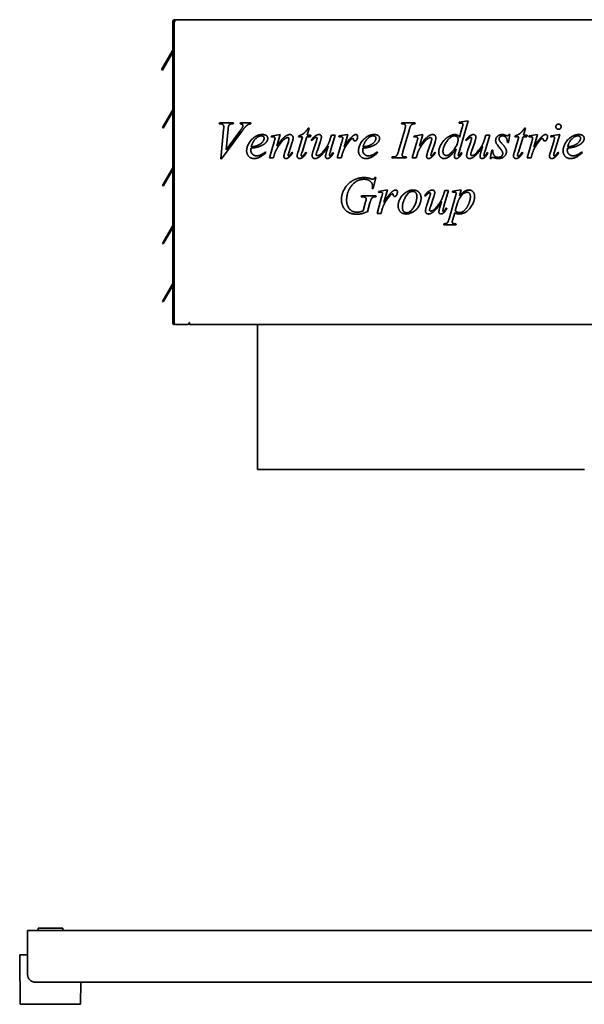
# Model space of a CAD drawing. Header units: millimetres. Extents: x 428 to 1252, y 196 to 992.
# Tile 1 of 2: x 428 to 799, y 196 to 842. Entities that reach past the tile are written whole.
import ezdxf

# ---------------------------------------------------------------- set-up
doc = ezdxf.new("R2010")
doc.units = ezdxf.units.MM
doc.header["$LTSCALE"] = 4
doc.layers.add('Krawędzie widoczne(ISO)', color=7, linetype='Continuous', lineweight=35, true_color=0x262659)

msp = doc.modelspace()

# ---------------------------------------------------------------- linework, layer by layer
at = {"layer": 'Krawędzie widoczne(ISO)'}
for p, q in [((530.02, 840.58), (528.62, 840.58)), ((528.62, 642.86), (528.62, 840.58)), ((529.54, 642.98), (529.54, 840.08)), ((530.02, 841.98), (837.22, 841.98)), ((530.02, 840.58), (530.02, 841.98)), ((528.16, 821.26), (521.26, 809.31)), ((521.87, 808.96), (528.62, 820.66)), ((528.16, 821.26), (528.53, 821.9)), ((521.26, 809.31), (521.87, 808.96)), ((528.53, 782.9), (521.76, 771.18)), ((522.37, 770.83), (528.62, 781.66)), ((722.32, 775.59), (716.39, 755.15)), ((716.5, 774.65), (722.32, 775.59)), ((521.76, 771.18), (522.37, 770.83)), ((559.09, 773.66), (559.26, 774.28)), ((559.71, 773.66), (559.09, 773.66)), ((559.26, 774.28), (568.35, 774.28)), ((560.03, 750.75), (561.93, 769.9)), ((564.91, 770.24), (563.54, 756.52)), ((563.54, 756.52), (572.52, 768.77)), ((568.35, 774.28), (568.16, 773.66)), ((572.77, 773.66), (572.98, 774.28)), ((572.98, 774.28), (579.87, 774.28)), ((579.87, 774.28), (579.7, 773.66)), ((618.17, 770.86), (616.8, 766.23)), ((617.42, 770.86), (618.17, 770.86)), ((676.74, 755.79), (680.74, 769.67)), ((678.6, 773.66), (678.81, 774.28)), ((678.81, 774.28), (687.6, 774.28)), ((683.6, 769.32), (679.61, 755.45)), ((687.6, 774.28), (687.41, 773.66)), ((716.5, 774.03), (716.5, 774.65)), ((716.71, 765.01), (718.32, 770.63)), ((760.09, 770.86), (758.72, 766.23)), ((759.34, 770.86), (760.09, 770.86)), ((573.6, 768.36), (560.65, 750.75)), ((593.16, 765.58), (599, 766.63)), ((593.31, 764.96), (593.16, 765.58)), ((593.93, 765.05), (593.31, 764.96)), ((599, 766.63), (596.8, 758.98)), ((610.76, 755.34), (613.73, 765.14)), ((611.14, 765.14), (611.31, 765.82)), ((613.73, 765.14), (611.14, 765.14)), ((616.46, 765.14), (613.38, 755.17)), ((618.86, 765.14), (616.46, 765.14)), ((616.8, 766.23), (619.14, 766.23)), ((619.14, 766.23), (618.86, 765.14)), ((619.97, 762.63), (619.44, 763)), ((635.19, 766.23), (632.09, 755.97)), ((632.22, 764.82), (632.62, 766.23)), ((632.62, 766.23), (635.19, 766.23)), ((637.52, 765.69), (643.33, 766.63)), ((637.75, 765.07), (637.52, 765.69)), ((643.33, 766.63), (640.96, 758.38)), ((686.79, 765.58), (692.64, 766.63)), ((686.94, 764.96), (686.79, 765.58)), ((687.56, 765.05), (686.94, 764.96)), ((692.64, 766.63), (690.44, 758.98)), ((721.33, 762.63), (720.8, 763)), ((736.55, 766.23), (733.45, 755.97)), ((733.58, 764.82), (733.98, 766.23)), ((733.98, 766.23), (736.55, 766.23)), ((749.8, 766.63), (748.76, 761.42)), ((749.16, 766.63), (749.8, 766.63)), ((752.69, 755.34), (755.66, 765.14)), ((753.07, 765.14), (753.24, 765.82)), ((755.66, 765.14), (753.07, 765.14)), ((758.38, 765.14), (755.3, 755.17)), ((760.79, 765.14), (758.38, 765.14)), ((758.72, 766.23), (761.07, 766.23)), ((761.07, 766.23), (760.79, 765.14)), ((762.07, 765.69), (767.87, 766.63)), ((762.29, 765.07), (762.07, 765.69)), ((767.87, 766.63), (765.51, 758.38)), ((776.5, 765.78), (782.42, 766.72)), ((776.5, 765.13), (776.5, 765.78)), ((782.42, 766.72), (778.83, 754.68)), ((592.05, 751.28), (595.11, 761.91)), ((602.16, 755.07), (604.41, 761.89)), ((607.01, 761.72), (604.66, 754.64)), ((620.89, 756.69), (622.66, 761.93)), ((625.31, 761.69), (623.45, 756.27)), ((636.53, 751.28), (639.55, 761.82)), ((685.68, 751.28), (688.75, 761.91)), ((695.79, 755.07), (698.05, 761.89)), ((700.64, 761.72), (698.29, 754.64)), ((713.83, 755.03), (714.49, 757.18)), ((722.25, 756.69), (724.02, 761.93)), ((726.67, 761.69), (724.81, 756.27)), ((736.85, 750.88), (737.88, 756.39)), ((737.88, 756.39), (738.5, 756.39)), ((748.76, 761.42), (748.14, 761.42)), ((761.07, 751.28), (764.1, 761.82)), ((776.12, 754.43), (778.49, 762.12)), ((560.65, 750.75), (560.03, 750.75)), ((589.38, 755.35), (589.72, 754.87)), ((594.58, 751.28), (592.05, 751.28)), ((595.41, 754.08), (594.58, 751.28)), ((606.8, 754.98), (607.32, 754.66)), ((615.84, 755.03), (616.4, 754.62)), ((633.54, 754.85), (634.05, 754.45)), ((639.12, 751.28), (636.53, 751.28)), ((639.66, 753.42), (639.12, 751.28)), ((662.76, 755.35), (663.1, 754.87)), ((672.36, 751.28), (672.6, 751.9)), ((681.72, 751.28), (672.36, 751.28)), ((681.91, 751.9), (681.72, 751.28)), ((688.22, 751.28), (685.68, 751.28)), ((689.05, 754.08), (688.22, 751.28)), ((700.43, 754.98), (700.96, 754.66)), ((717.81, 754.75), (718.4, 754.4)), ((734.9, 754.85), (735.4, 754.45)), ((737.47, 750.88), (736.85, 750.88)), ((757.76, 755.03), (758.33, 754.62)), ((763.66, 751.28), (761.07, 751.28)), ((764.21, 753.42), (763.66, 751.28)), ((781.27, 755.03), (781.87, 754.66)), ((796.96, 755.35), (797.3, 754.87)), ((528.53, 744.9), (521.76, 733.18)), ((522.37, 732.83), (528.62, 743.66)), ((661.8, 738.42), (660.09, 731.17)), ((661.18, 738.42), (661.8, 738.42)), ((521.76, 733.18), (522.37, 732.83)), ((660.09, 731.17), (659.47, 731.17)), ((663.6, 729.31), (669.41, 730.25)), ((669.41, 730.25), (667.04, 722)), ((712.05, 729.39), (717.83, 730.25)), ((717.83, 730.25), (716.71, 726.34)), ((652.25, 725.8), (652.44, 726.46)), ((652.72, 725.8), (652.25, 725.8)), ((652.44, 726.46), (661.99, 726.46)), ((661.99, 726.46), (661.82, 725.8)), ((662.61, 714.9), (665.63, 725.44)), ((663.83, 728.69), (663.6, 729.31)), ((694.35, 726.25), (693.82, 726.62)), ((695.27, 720.31), (697.03, 725.55)), ((699.68, 725.31), (697.82, 719.9)), ((709.57, 729.86), (706.47, 719.6)), ((706.6, 728.45), (706.99, 729.86)), ((706.99, 729.86), (709.57, 729.86)), ((709.81, 711.27), (714.09, 726.14)), ((712.05, 728.73), (712.05, 729.39)), ((653.44, 716.5), (655.11, 722.42)), ((657.97, 721.83), (656.27, 716.03)), ((707.91, 718.47), (708.42, 718.07)), ((715.39, 721.76), (713.94, 716.68)), ((665.2, 714.9), (662.61, 714.9)), ((665.75, 717.04), (665.2, 714.9)), ((713.55, 715.33), (712.29, 710.95)), ((528.53, 706.9), (521.76, 695.18)), ((522.37, 694.83), (528.62, 705.66)), ((706.35, 707.48), (706.52, 708.1)), ((714.34, 707.48), (706.35, 707.48)), ((714.51, 708.1), (714.34, 707.48)), ((521.76, 695.18), (522.37, 694.83)), ((528.53, 668.9), (521.76, 657.18)), ((522.37, 656.83), (528.62, 667.66)), ((521.76, 657.18), (522.37, 656.83)), ((529.54, 642.86), (528.62, 642.86)), ((538.34, 641.98), (530.54, 641.98)), ((539.34, 642.98), (539.34, 643.21)), ((539.34, 643.21), (539.54, 643.21)), ((539.54, 643.21), (539.54, 642.86)), ((539.54, 641.98), (539.54, 642.86)), ((810.92, 641.98), (539.54, 641.98)), ((584.12, 641.98), (584.12, 546.98)), ((798.62, 546.98), (584.12, 546.98)), ((440.37, 246), (456.37, 246)), ((440.37, 246), (440.37, 244.5)), ((456.37, 246), (456.37, 244.5)), ((433.37, 244.5), (433.37, 238.5)), ((433.37, 244.5), (805.62, 244.5)), ((433.37, 215.5), (433.37, 238.5)), ((428.17, 228.5), (433.37, 228.5)), ((428.17, 226), (428.17, 228.5)), ((428.57, 196), (428.17, 226)), ((1228.37, 210.5), (438.37, 210.5)), ((468.17, 196), (468.37, 210.5)), ((468.17, 196), (428.57, 196))]:
    msp.add_line(p, q, dxfattribs=at)
for centre, radius, start, end in [((530.02, 840.58), 1.4, 90, 180), ((530.02, 840.58), 0.7, 90, 180), ((530.04, 840.08), 0.5, 91.39037, 180), ((527.92, 822.25), 0.7, 330, 0), ((527.92, 783.25), 0.7, 345, 0), ((527.92, 745.25), 0.7, 345, 0), ((527.92, 707.25), 0.7, 345, 0), ((527.92, 669.25), 0.7, 345, 0), ((529.5, 642.86), 0.875, 180, 304.8243), ((529.5, 642.86), 0.175, 180, 296.3467), ((530.54, 642.98), 1, 180, 270), ((538.34, 642.98), 1, 270, 0), ((438.37, 215.5), 5, 180, 270)]:
    msp.add_arc(centre, radius, start, end, dxfattribs=at)
for centre in [(527.93, 783.25), (527.93, 745.25), (527.93, 707.25), (527.93, 669.25)]:
    msp.add_ellipse(centre, major_axis=(0.181, 0.672), ratio=0.994403, start_param=4.44972, end_param=4.712938, dxfattribs=at)
for points in [[(562.06, 771.87), (562.06, 772.64), (560.93, 773.66), (559.71, 773.66)], [(561.93, 769.9), (562.06, 771.36), (562.06, 771.87)], [(565.25, 772.36), (565.08, 771.98), (564.91, 770.24)], [(568.16, 773.66), (566.68, 773.64), (565.59, 773.06), (565.25, 772.36)], [(572.52, 768.77), (573.99, 770.76), (574.37, 771.53)], [(574.61, 772.45), (574.61, 772.9), (573.84, 773.58), (572.77, 773.66)], [(578.39, 773.34), (577.45, 772.89), (575.61, 771.1), (573.6, 768.36)], [(574.37, 771.53), (574.61, 772.06), (574.61, 772.45)], [(579.7, 773.66), (578.88, 773.58), (578.39, 773.34)], [(611.31, 765.82), (613.19, 766.33), (615.78, 768.36), (617.42, 770.86)], [(681.25, 772.28), (681.25, 772.72), (680.8, 773.34), (679.9, 773.66), (678.6, 773.66)], [(680.74, 769.67), (681.25, 771.4), (681.25, 772.28)], [(685.8, 773.39), (685.02, 773.04), (684.24, 771.66), (683.6, 769.32)], [(687.41, 773.66), (686.32, 773.68), (685.8, 773.39)], [(717.8, 774.14), (717.4, 774.14), (716.5, 774.03)], [(718.7, 773.86), (718.36, 774.14), (717.8, 774.14)], [(718.32, 770.63), (718.59, 771.57), (718.75, 772.13)], [(718.96, 773.26), (718.96, 773.62), (718.7, 773.86)], [(718.75, 772.13), (718.96, 772.81), (718.96, 773.26)], [(753.24, 765.82), (755.11, 766.33), (757.71, 768.36), (759.34, 770.86)], [(779.94, 771.78), (779.94, 772.49), (780.91, 773.47), (781.65, 773.47)], [(781.65, 770.07), (780.93, 770.07), (779.94, 771.06), (779.94, 771.78)], [(781.65, 773.47), (782.36, 773.47), (783.34, 772.49), (783.34, 771.78)], [(783.34, 771.78), (783.34, 771.06), (782.34, 770.07), (781.65, 770.07)], [(577.05, 755.88), (577.05, 758.42), (580.17, 763.7), (584.89, 766.63), (587.39, 766.63)], [(586.75, 765.78), (584.96, 765.78), (580.98, 762.1), (580.04, 758.51)], [(584.23, 759.49), (586.37, 760.43), (588.52, 763.02), (588.52, 764.19)], [(588.52, 764.19), (588.52, 764.9), (587.59, 765.78), (586.75, 765.78)], [(587.39, 766.63), (589.19, 766.63), (590.92, 765.16), (590.92, 764.17)], [(590.92, 764.17), (590.92, 762.76), (589.77, 761.48)], [(594.62, 765.13), (594.43, 765.13), (593.93, 765.05)], [(595.66, 764.2), (595.66, 764.56), (595.05, 765.13), (594.62, 765.13)], [(595.11, 761.91), (595.66, 763.81), (595.66, 764.2)], [(596.8, 758.98), (600.18, 763.66), (603.79, 766.63), (605.46, 766.63)], [(602.78, 764.22), (601.42, 763.47), (598.49, 759.96), (596.86, 757.23)], [(604.02, 764.64), (603.51, 764.64), (602.78, 764.22)], [(604.84, 763.87), (604.84, 764.2), (604.36, 764.64), (604.02, 764.64)], [(604.41, 761.89), (604.84, 763.17), (604.84, 763.87)], [(605.46, 766.63), (606.37, 766.63), (607.55, 765.39), (607.55, 764.41)], [(607.55, 764.41), (607.55, 763.4), (607.01, 761.72)], [(619.44, 763), (620.84, 764.98), (622.38, 765.9)], [(622.75, 764.77), (622.32, 764.77), (621.47, 764.26), (619.97, 762.63)], [(622.38, 765.9), (623.56, 766.63), (624.56, 766.63)], [(622.66, 761.93), (623.3, 763.81), (623.3, 764.28)], [(623.3, 764.28), (623.3, 764.47), (622.96, 764.77), (622.75, 764.77)], [(623.48, 752.78), (624.07, 752.78), (625.95, 753.89), (629.07, 757.76), (631.1, 761.14), (632.22, 764.82)], [(624.56, 766.63), (625.23, 766.63), (626.1, 765.67), (626.1, 764.94)], [(626.1, 764.94), (626.1, 764.02), (625.31, 761.69)], [(638.99, 765.22), (638.65, 765.22), (637.75, 765.07)], [(639.85, 764.96), (639.51, 765.22), (638.99, 765.22)], [(639.55, 761.82), (640.1, 763.66), (640.1, 764.43)], [(640.1, 764.43), (640.1, 764.75), (639.85, 764.96)], [(640.96, 758.38), (643.97, 763.45), (646.39, 765.48)], [(644.76, 762.57), (643.35, 760.92), (641.69, 758.27)], [(646.09, 763.9), (645.64, 763.66), (644.76, 762.57)], [(646.64, 764.04), (646.33, 764.04), (646.09, 763.9)], [(646.39, 765.48), (647.78, 766.63), (648.65, 766.63)], [(646.95, 763.9), (646.82, 764.04), (646.64, 764.04)], [(647.1, 763.47), (647.07, 763.79), (646.95, 763.9)], [(648.12, 762.44), (647.73, 762.44), (647.18, 762.95), (647.1, 763.47)], [(649.28, 763.21), (648.89, 762.44), (648.12, 762.44)], [(648.65, 766.63), (649.21, 766.63), (649.87, 765.97), (649.87, 765.33)], [(649.87, 765.33), (649.87, 764.22), (649.28, 763.21)], [(650.43, 755.88), (650.43, 758.42), (653.55, 763.7), (658.27, 766.63), (660.77, 766.63)], [(660.13, 765.78), (658.34, 765.78), (654.36, 762.1), (653.42, 758.51)], [(657.61, 759.49), (659.75, 760.43), (661.89, 763.02), (661.89, 764.19)], [(661.89, 764.19), (661.89, 764.9), (660.97, 765.78), (660.13, 765.78)], [(660.77, 766.63), (662.57, 766.63), (664.3, 765.16), (664.3, 764.17)], [(664.3, 764.17), (664.3, 762.76), (663.15, 761.48)], [(688.26, 765.13), (688.07, 765.13), (687.56, 765.05)], [(689.29, 764.2), (689.29, 764.56), (688.69, 765.13), (688.26, 765.13)], [(688.75, 761.91), (689.29, 763.81), (689.29, 764.2)], [(690.44, 758.98), (693.82, 763.66), (697.43, 766.63), (699.1, 766.63)], [(696.41, 764.22), (695.06, 763.47), (692.13, 759.96), (690.49, 757.23)], [(697.65, 764.64), (697.15, 764.64), (696.41, 764.22)], [(698.48, 763.87), (698.48, 764.2), (697.99, 764.64), (697.65, 764.64)], [(698.05, 761.89), (698.48, 763.17), (698.48, 763.87)], [(699.1, 766.63), (700, 766.63), (701.19, 765.39), (701.19, 764.41)], [(701.19, 764.41), (701.19, 763.4), (700.64, 761.72)], [(703.06, 755.13), (703.06, 757.67), (706.56, 763.4), (709.43, 765.18)], [(713.32, 765.78), (710.96, 765.78), (705.85, 758.74), (705.85, 755.5)], [(708.06, 752.89), (710.13, 752.89), (715.79, 760.52), (715.79, 763.38)], [(709.43, 765.18), (711.69, 766.63), (713.59, 766.63)], [(715.79, 763.38), (715.79, 764.47), (714.4, 765.78), (713.32, 765.78)], [(713.59, 766.63), (714.58, 766.63), (716.01, 765.88), (716.71, 765.01)], [(720.8, 763), (722.19, 764.98), (723.73, 765.9)], [(724.11, 764.77), (723.68, 764.77), (722.83, 764.26), (721.33, 762.63)], [(723.73, 765.9), (724.92, 766.63), (725.91, 766.63)], [(724.02, 761.93), (724.65, 763.81), (724.65, 764.28)], [(724.65, 764.28), (724.65, 764.47), (724.32, 764.77), (724.11, 764.77)], [(724.84, 752.78), (725.43, 752.78), (727.3, 753.89), (730.42, 757.76), (732.45, 761.14), (733.58, 764.82)], [(725.91, 766.63), (726.59, 766.63), (727.45, 765.67), (727.45, 764.94)], [(727.45, 764.94), (727.45, 764.02), (726.67, 761.69)], [(740.4, 762.72), (740.4, 764.35), (742.79, 766.63), (744.67, 766.63)], [(744.78, 755.41), (744.29, 756.43), (741.27, 760.01), (740.4, 761.82), (740.4, 762.72)], [(744.99, 765.78), (743.93, 765.78), (742.69, 764.64), (742.69, 763.81)], [(742.69, 763.81), (742.69, 763.25), (743.18, 762.23), (744.01, 761.31)], [(744.67, 766.63), (745.21, 766.63), (745.66, 766.55)], [(748.14, 761.42), (748.05, 763.7), (746.3, 765.78), (744.99, 765.78)], [(745.66, 766.55), (745.89, 766.5), (747.64, 765.84), (747.94, 765.84)], [(747.94, 765.84), (748.67, 765.84), (749.16, 766.63)], [(763.53, 765.22), (763.19, 765.22), (762.29, 765.07)], [(764.4, 764.96), (764.06, 765.22), (763.53, 765.22)], [(764.1, 761.82), (764.64, 763.66), (764.64, 764.43)], [(764.64, 764.43), (764.64, 764.75), (764.4, 764.96)], [(765.51, 758.38), (768.51, 763.45), (770.94, 765.48)], [(769.3, 762.57), (767.89, 760.92), (766.24, 758.27)], [(770.64, 763.9), (770.19, 763.66), (769.3, 762.57)], [(771.18, 764.04), (770.88, 764.04), (770.64, 763.9)], [(770.94, 765.48), (772.33, 766.63), (773.19, 766.63)], [(771.5, 763.9), (771.37, 764.04), (771.18, 764.04)], [(771.65, 763.47), (771.61, 763.79), (771.5, 763.9)], [(772.67, 762.44), (772.27, 762.44), (771.73, 762.95), (771.65, 763.47)], [(773.83, 763.21), (773.44, 762.44), (772.67, 762.44)], [(773.19, 766.63), (773.76, 766.63), (774.41, 765.97), (774.41, 765.33)], [(774.41, 765.33), (774.41, 764.22), (773.83, 763.21)], [(778.04, 765.31), (777.66, 765.31), (776.5, 765.13)], [(779.04, 764.47), (779.04, 764.84), (778.51, 765.31), (778.04, 765.31)], [(778.49, 762.12), (779.04, 763.98), (779.04, 764.47)], [(784.64, 755.88), (784.64, 758.42), (787.75, 763.7), (792.47, 766.63), (794.97, 766.63)], [(794.33, 765.78), (792.55, 765.78), (788.56, 762.1), (787.62, 758.51)], [(791.81, 759.49), (793.96, 760.43), (796.1, 763.02), (796.1, 764.19)], [(796.1, 764.19), (796.1, 764.9), (795.18, 765.78), (794.33, 765.78)], [(794.97, 766.63), (796.77, 766.63), (798.5, 765.16), (798.5, 764.17)], [(798.5, 764.17), (798.5, 762.76), (797.36, 761.48)], [(582.05, 750.88), (579.57, 750.88), (577.05, 754), (577.05, 755.88)], [(579.93, 757.68), (579.83, 756.84), (579.83, 756.27)], [(579.83, 756.27), (579.83, 754.77), (582.01, 752.65), (583.57, 752.65)], [(585.36, 758.77), (583.42, 758.08), (579.93, 757.68)], [(580.04, 758.51), (582.61, 758.79), (584.23, 759.49)], [(589.77, 761.48), (588.27, 759.81), (585.36, 758.77)], [(596.86, 757.23), (595.99, 755.79), (595.41, 754.08)], [(619.99, 752.78), (619.99, 754.06), (620.89, 756.69)], [(630.63, 759.11), (627.64, 754.4), (623.6, 750.88), (621.91, 750.88)], [(623.45, 756.27), (622.68, 754.08), (622.68, 753.49)], [(629.03, 753.74), (629.31, 754.9), (630.63, 759.11)], [(632.09, 755.97), (631.4, 753.68), (631.4, 753.08)], [(641.69, 758.27), (640.98, 757.14), (640.47, 755.73)], [(655.43, 750.88), (652.95, 750.88), (650.43, 754), (650.43, 755.88)], [(653.31, 757.68), (653.21, 756.84), (653.21, 756.27)], [(653.21, 756.27), (653.21, 754.77), (655.39, 752.65), (656.95, 752.65)], [(658.74, 758.77), (656.8, 758.08), (653.31, 757.68)], [(653.42, 758.51), (655.99, 758.79), (657.61, 759.49)], [(663.15, 761.48), (661.65, 759.81), (658.74, 758.77)], [(690.49, 757.23), (689.63, 755.79), (689.05, 754.08)], [(714.49, 757.18), (711.78, 753.36), (709.55, 751.9)], [(721.35, 752.78), (721.35, 754.06), (722.25, 756.69)], [(731.98, 759.11), (729, 754.4), (724.96, 750.88), (723.26, 750.88)], [(724.81, 756.27), (724.03, 754.08), (724.03, 753.49)], [(730.39, 753.74), (730.67, 754.9), (731.98, 759.11)], [(733.45, 755.97), (732.75, 753.68), (732.75, 753.08)], [(738.5, 756.39), (738.6, 753.81), (740.55, 751.67), (742.22, 751.67)], [(744.01, 761.31), (746.23, 758.91), (747.5, 756.46), (747.5, 755.37)], [(766.24, 758.27), (765.52, 757.14), (765.02, 755.73)], [(789.63, 750.88), (787.15, 750.88), (784.64, 754), (784.64, 755.88)], [(787.51, 757.68), (787.42, 756.84), (787.42, 756.27)], [(787.42, 756.27), (787.42, 754.77), (789.6, 752.65), (791.16, 752.65)], [(792.94, 758.77), (791.01, 758.08), (787.51, 757.68)], [(787.62, 758.51), (790.2, 758.79), (791.81, 759.49)], [(797.36, 761.48), (795.85, 759.81), (792.94, 758.77)], [(589.72, 754.87), (585.7, 750.88), (582.05, 750.88)], [(583.57, 752.65), (584.81, 752.65), (587.11, 753.64), (589.38, 755.35)], [(601.5, 752.27), (601.5, 753.1), (602.16, 755.07)], [(602.81, 750.88), (602.21, 750.88), (601.5, 751.63), (601.5, 752.27)], [(604.49, 751.52), (603.55, 750.88), (602.81, 750.88)], [(604.66, 754.64), (604.26, 753.42), (604.26, 753.16)], [(604.26, 753.16), (604.26, 752.93), (604.51, 752.61), (604.64, 752.61)], [(607.32, 754.66), (605.82, 752.44), (604.49, 751.52)], [(604.64, 752.61), (604.81, 752.61), (605.07, 752.82)], [(605.07, 752.82), (605.86, 753.51), (606.8, 754.98)], [(610.18, 752.54), (610.18, 753.46), (610.76, 755.34)], [(611.8, 750.88), (611.08, 750.88), (610.18, 751.8), (610.18, 752.54)], [(613.6, 751.48), (612.72, 750.88), (611.8, 750.88)], [(613.38, 755.17), (612.81, 753.46), (612.81, 752.95)], [(612.81, 752.95), (612.81, 752.69), (613.06, 752.39), (613.23, 752.39)], [(613.23, 752.39), (613.6, 752.39), (614.22, 752.95)], [(616.4, 754.62), (614.94, 752.37), (613.6, 751.48)], [(614.22, 752.95), (614.58, 753.29), (615.84, 755.03)], [(621.91, 750.88), (621.1, 750.88), (619.99, 751.95), (619.99, 752.78)], [(622.68, 753.49), (622.68, 753.16), (623.11, 752.78), (623.48, 752.78)], [(628.8, 752.22), (628.8, 752.8), (629.03, 753.74)], [(630.06, 750.88), (629.5, 750.88), (628.8, 751.63), (628.8, 752.22)], [(631.64, 751.46), (630.83, 750.88), (630.06, 750.88)], [(631.4, 753.08), (631.4, 752.8), (631.56, 752.54), (631.72, 752.54)], [(634.05, 754.45), (632.88, 752.39), (631.64, 751.46)], [(631.72, 752.54), (631.94, 752.54), (632.47, 753.02), (633.54, 754.85)], [(640.47, 755.73), (639.76, 753.81), (639.66, 753.42)], [(663.1, 754.87), (659.07, 750.88), (655.43, 750.88)], [(656.95, 752.65), (658.19, 752.65), (660.48, 753.64), (662.76, 755.35)], [(672.6, 751.9), (674.03, 751.93), (674.48, 752.14)], [(674.48, 752.14), (675.23, 752.42), (675.59, 752.93)], [(675.59, 752.93), (676.16, 753.74), (676.74, 755.79)], [(679.61, 755.45), (679.07, 753.7), (679.07, 753.21)], [(679.07, 753.21), (679.07, 752.84), (679.5, 752.29), (680.42, 751.99), (681.91, 751.9)], [(695.13, 752.27), (695.13, 753.1), (695.79, 755.07)], [(696.45, 750.88), (695.85, 750.88), (695.13, 751.63), (695.13, 752.27)], [(698.12, 751.52), (697.18, 750.88), (696.45, 750.88)], [(698.29, 754.64), (697.9, 753.42), (697.9, 753.16)], [(697.9, 753.16), (697.9, 752.93), (698.14, 752.61), (698.27, 752.61)], [(700.96, 754.66), (699.46, 752.44), (698.12, 751.52)], [(698.27, 752.61), (698.44, 752.61), (698.7, 752.82)], [(698.7, 752.82), (699.49, 753.51), (700.43, 754.98)], [(706.6, 750.88), (705.19, 750.88), (703.06, 753.17), (703.06, 755.13)], [(705.85, 755.5), (705.85, 754.23), (707.16, 752.89), (708.06, 752.89)], [(709.55, 751.9), (708.01, 750.88), (706.6, 750.88)], [(713.32, 752.44), (713.32, 753.4), (713.83, 755.03)], [(714.51, 750.88), (714.04, 750.88), (713.32, 751.69), (713.32, 752.44)], [(718.4, 754.4), (717.4, 752.72), (715.37, 750.88), (714.51, 750.88)], [(716.39, 755.15), (715.9, 753.48), (715.9, 752.97)], [(715.9, 752.97), (715.9, 752.82), (716.09, 752.55), (716.18, 752.55)], [(716.18, 752.55), (716.33, 752.55), (716.54, 752.74)], [(716.54, 752.74), (716.91, 753.12), (717.81, 754.75)], [(723.26, 750.88), (722.46, 750.88), (721.35, 751.95), (721.35, 752.78)], [(724.03, 753.49), (724.03, 753.16), (724.47, 752.78), (724.84, 752.78)], [(730.16, 752.22), (730.16, 752.8), (730.39, 753.74)], [(731.42, 750.88), (730.86, 750.88), (730.16, 751.63), (730.16, 752.22)], [(733, 751.46), (732.19, 750.88), (731.42, 750.88)], [(732.75, 753.08), (732.75, 752.8), (732.92, 752.54), (733.07, 752.54)], [(735.4, 754.45), (734.24, 752.39), (733, 751.46)], [(733.07, 752.54), (733.3, 752.54), (733.82, 753.02), (734.9, 754.85)], [(738.64, 751.67), (737.86, 751.67), (737.47, 750.88)], [(739.5, 751.46), (738.94, 751.67), (738.64, 751.67)], [(742.32, 750.88), (741.1, 750.88), (739.5, 751.46)], [(742.22, 751.67), (743.52, 751.67), (745.04, 753.12), (745.04, 754.17)], [(747.5, 755.37), (747.5, 753.61), (744.57, 750.88), (742.32, 750.88)], [(745.04, 754.17), (745.04, 754.85), (744.78, 755.41)], [(752.11, 752.54), (752.11, 753.46), (752.69, 755.34)], [(753.72, 750.88), (753.01, 750.88), (752.11, 751.8), (752.11, 752.54)], [(755.53, 751.48), (754.65, 750.88), (753.72, 750.88)], [(755.3, 755.17), (754.74, 753.46), (754.74, 752.95)], [(754.74, 752.95), (754.74, 752.69), (754.98, 752.39), (755.15, 752.39)], [(755.15, 752.39), (755.53, 752.39), (756.15, 752.95)], [(758.33, 754.62), (756.86, 752.37), (755.53, 751.48)], [(756.15, 752.95), (756.51, 753.29), (757.76, 755.03)], [(765.02, 755.73), (764.3, 753.81), (764.21, 753.42)], [(775.67, 752.33), (775.67, 752.97), (776.12, 754.43)], [(777.18, 750.88), (776.52, 750.88), (775.67, 751.71), (775.67, 752.33)], [(779.28, 751.75), (778.19, 750.88), (777.18, 750.88)], [(778.83, 754.68), (778.47, 753.46), (778.47, 753.21)], [(778.47, 753.21), (778.47, 752.95), (778.77, 752.63), (778.96, 752.63)], [(778.96, 752.63), (779.19, 752.63), (779.52, 752.87)], [(781.87, 754.66), (780.76, 752.89), (779.28, 751.75)], [(779.52, 752.87), (780.39, 753.63), (781.27, 755.03)], [(797.3, 754.87), (793.28, 750.88), (789.63, 750.88)], [(791.16, 752.65), (792.4, 752.65), (794.69, 753.64), (796.96, 755.35)], [(639.21, 723.81), (639.21, 726.79), (641.71, 732.17), (645.47, 735.89), (647.67, 736.96)], [(654.04, 737.28), (648.7, 737.28), (645.32, 732.34)], [(647.67, 736.96), (650.71, 738.42), (654.04, 738.42)], [(654.04, 738.42), (656.5, 738.42), (658.51, 737.6)], [(659.62, 733.05), (659.62, 734.72), (656.65, 737.28), (654.04, 737.28)], [(658.51, 737.6), (659.32, 737.28), (659.69, 737.28)], [(659.69, 737.28), (660.11, 737.28), (660.71, 737.67), (661.18, 738.42)], [(645.32, 732.34), (642.63, 728.43), (642.63, 723.58)], [(659.47, 731.17), (659.62, 732.45), (659.62, 733.05)], [(672.47, 729.1), (673.86, 730.25), (674.73, 730.25)], [(674.73, 730.25), (675.29, 730.25), (675.95, 729.59), (675.95, 728.95)], [(676.44, 719.82), (676.44, 722.32), (679.31, 727.34), (684.1, 730.25), (686.34, 730.25)], [(686.34, 730.25), (688.6, 730.25), (691.49, 727.3), (691.49, 724.95)], [(696.75, 729.52), (697.93, 730.25), (698.93, 730.25)], [(698.93, 730.25), (699.61, 730.25), (700.47, 729.29), (700.47, 728.56)], [(716.71, 726.34), (718.55, 728.52), (721.44, 730.25), (722.96, 730.25)], [(722.96, 730.25), (724.47, 730.25), (726.61, 727.86), (726.61, 725.95)], [(649.51, 714.37), (645.88, 714.37), (641.37, 717.1), (639.21, 721.59), (639.21, 723.81)], [(642.63, 723.58), (642.63, 720.37), (645.98, 715.69), (649.47, 715.69)], [(655.03, 725.31), (654.32, 725.8), (652.72, 725.8)], [(655.47, 724.37), (655.47, 724.99), (655.03, 725.31)], [(655.11, 722.42), (655.47, 723.64), (655.47, 724.37)], [(658.89, 724.5), (658.6, 724.05), (657.97, 721.83)], [(661.82, 725.8), (660.5, 725.78), (659.32, 725.2), (658.89, 724.5)], [(665.07, 728.84), (664.73, 728.84), (663.83, 728.69)], [(665.93, 728.58), (665.6, 728.84), (665.07, 728.84)], [(665.63, 725.44), (666.18, 727.28), (666.18, 728.05)], [(666.18, 728.05), (666.18, 728.37), (665.93, 728.58)], [(667.04, 722), (670.05, 727.08), (672.47, 729.1)], [(670.84, 726.19), (669.43, 724.54), (667.77, 721.89)], [(672.17, 727.53), (671.72, 727.28), (670.84, 726.19)], [(672.72, 727.66), (672.42, 727.66), (672.17, 727.53)], [(673.04, 727.53), (672.9, 727.66), (672.72, 727.66)], [(673.19, 727.09), (673.15, 727.41), (673.04, 727.53)], [(674.2, 726.06), (673.81, 726.06), (673.26, 726.57), (673.19, 727.09)], [(675.37, 726.83), (674.97, 726.06), (674.2, 726.06)], [(675.95, 728.95), (675.95, 727.85), (675.37, 726.83)], [(685.93, 729.37), (683.43, 729.37), (679.22, 722.23), (679.22, 718.71)], [(691.49, 724.95), (691.49, 722.4), (688.78, 717.42), (683.97, 714.5), (681.7, 714.5)], [(682.09, 715.35), (684.5, 715.35), (688.71, 722.45), (688.71, 726.12)], [(688.71, 726.12), (688.71, 727.7), (687.17, 729.37), (685.93, 729.37)], [(693.82, 726.62), (695.21, 728.6), (696.75, 729.52)], [(697.13, 728.39), (696.69, 728.39), (695.85, 727.88), (694.35, 726.25)], [(697.03, 725.55), (697.67, 727.43), (697.67, 727.9)], [(697.67, 727.9), (697.67, 728.09), (697.33, 728.39), (697.13, 728.39)], [(697.86, 716.4), (698.44, 716.4), (700.32, 717.51), (703.44, 721.38), (705.47, 724.76), (706.6, 728.45)], [(700.47, 728.56), (700.47, 727.64), (699.68, 725.31)], [(713.42, 728.84), (712.93, 728.84), (712.05, 728.73)], [(714.49, 727.88), (714.49, 728.33), (713.96, 728.84), (713.42, 728.84)], [(714.09, 726.14), (714.49, 727.54), (714.49, 727.88)], [(721.72, 728.77), (719.86, 728.77), (716.22, 724.58), (715.39, 721.76)], [(726.61, 725.95), (726.61, 722.21), (720.54, 714.5), (716.52, 714.5)], [(716.8, 715.44), (717.7, 715.44), (719.54, 716.42), (721.31, 718.36), (722.72, 720.87), (723.83, 724.29), (723.83, 725.97)], [(723.83, 725.97), (723.83, 727.32), (722.57, 728.77), (721.72, 728.77)], [(666.55, 719.35), (665.84, 717.44), (665.75, 717.04)], [(667.77, 721.89), (667.06, 720.76), (666.55, 719.35)], [(681.7, 714.5), (679.37, 714.5), (676.44, 717.47), (676.44, 719.82)], [(679.22, 718.71), (679.22, 717.1), (680.85, 715.35), (682.09, 715.35)], [(694.36, 716.4), (694.36, 717.68), (695.27, 720.31)], [(705, 722.73), (702.01, 718.02), (697.97, 714.5), (696.28, 714.5)], [(697.82, 719.9), (697.05, 717.7), (697.05, 717.12)], [(697.05, 717.12), (697.05, 716.78), (697.48, 716.4), (697.86, 716.4)], [(703.18, 715.84), (703.18, 716.42), (703.4, 717.36)], [(703.4, 717.36), (703.68, 718.53), (705, 722.73)], [(706.47, 719.6), (705.77, 717.3), (705.77, 716.7)], [(708.42, 718.07), (707.25, 716.01), (706.01, 715.09)], [(706.09, 716.16), (706.31, 716.16), (706.84, 716.65), (707.91, 718.47)], [(649.47, 715.69), (650.34, 715.69), (651.88, 715.99), (653.44, 716.5)], [(656.27, 716.03), (653.94, 715.03), (651.09, 714.37), (649.51, 714.37)], [(696.28, 714.5), (695.47, 714.5), (694.36, 715.58), (694.36, 716.4)], [(704.44, 714.5), (703.87, 714.5), (703.18, 715.26), (703.18, 715.84)], [(706.01, 715.09), (705.21, 714.5), (704.44, 714.5)], [(705.77, 716.7), (705.77, 716.42), (705.94, 716.16), (706.09, 716.16)], [(706.52, 708.1), (708.1, 708.17), (709.21, 709.11), (709.81, 711.27)], [(712.29, 710.95), (711.91, 709.67), (711.91, 709.28)], [(716.52, 714.5), (715.67, 714.5), (714.36, 714.86), (713.55, 715.33)], [(713.94, 716.68), (715, 715.44), (716.8, 715.44)], [(711.91, 709.28), (711.91, 708.9), (712.31, 708.38), (713.19, 708.1), (714.51, 708.1)]]:
    msp.add_open_spline(points, degree=2, dxfattribs=at)

doc.saveas('drawing.dxf')
